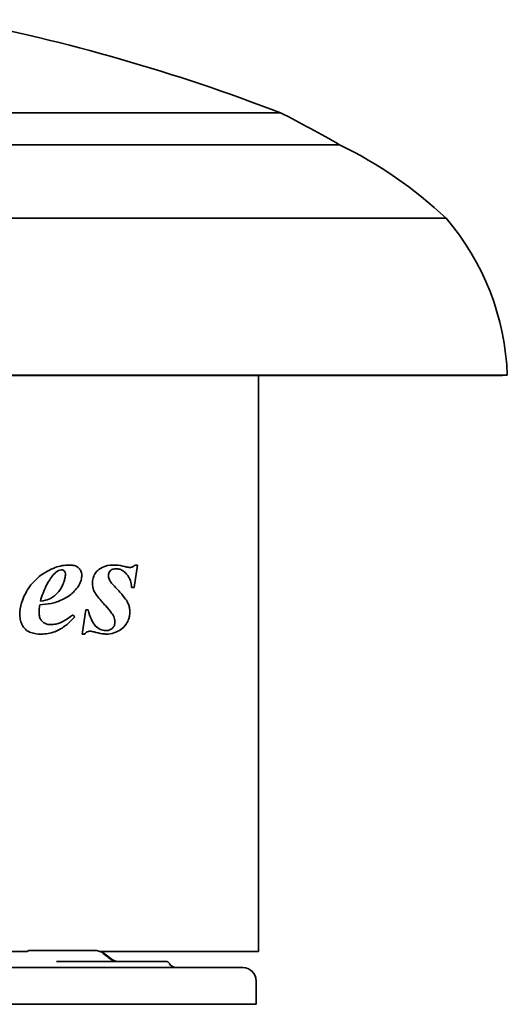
# Model space of a CAD drawing. Header units: millimetres. Extents: x 247 to 1013, y 238 to 653.
# Tile 7 of 7: x 813 to 1013, y 238 to 640. Entities that reach past the tile are written whole.
import ezdxf

# ---------------------------------------------------------------- set-up
doc = ezdxf.new("R2010")
doc.units = ezdxf.units.MM
doc.header["$LTSCALE"] = 3
doc.layers.add('Krawędzie widoczne(ISO)', color=7, linetype='Continuous', lineweight=35, true_color=0x262659)

msp = doc.modelspace()

# ---------------------------------------------------------------- linework, layer by layer
at = {"layer": 'Krawędzie widoczne(ISO)'}
for p, q in [((835.16, 601.83), (340, 601.83)), ((920, 601.83), (835.16, 601.83)), ((852.18, 588.83), (315.95, 588.83)), ((944.05, 588.83), (852.18, 588.83)), ((987.5, 558.83), (272.5, 558.83)), ((1012.5, 494.83), (247.5, 494.83)), ((1010.5, 494.76), (249.5, 494.76)), ((911, 259.83), (911, 494.76)), ((1010.5, 494.76), (1012.5, 494.83)), ((861.53, 417.41), (860.23, 408.3)), ((860.46, 417.41), (861.53, 417.41)), ((860.23, 408.3), (859.15, 408.3)), ((839.02, 389.24), (840.46, 399.08)), ((840.46, 399.08), (841.4, 399.08)), ((835.1, 397.09), (835.98, 396.34)), ((840.1, 389.24), (839.02, 389.24)), ((816.6, 259.83), (630, 259.83)), ((822.92, 260.24), (817.97, 260.24)), ((844.21, 260.24), (822.92, 260.24)), ((911, 259.83), (846.22, 259.83)), ((900, 253.24), (360, 253.24)), ((842.29, 255.74), (828.46, 255.74)), ((872.97, 255.74), (842.29, 255.74)), ((900, 253.24), (904.5, 253.24)), ((910, 247.74), (910, 238.24)), ((900, 238.24), (360, 238.24)), ((900, 238.24), (910, 238.24))]:
    msp.add_line(p, q, dxfattribs=at)
for centre, radius, start, end in [((640.55, -122.55), 776.41, 68.90477, 79.09025), ((700.31, 166.63), 487.51, 60.002, 63.2157), ((868.79, 433.37), 172.72, 46.584, 64.1675), ((908.7, 491.17), 103.87, 2.0221, 40.6516), ((877.3, 256.24), 3, 210.0059, 210.0168), ((877.3, 256.24), 3, 210.0168, 270), ((904.5, 247.74), 5.5, 0, 90)]:
    msp.add_arc(centre, radius, start, end, dxfattribs=at)
for points, knots in [([(833.79, 417.41), (831.84, 417.41), (829.89, 417.06), (825.79, 415.58), (823.79, 414.44), (820.21, 411.78), (818.42, 409.94), (816.14, 406.42), (815.02, 404.44), (813.82, 400.41), (813.56, 398.76), (813.56, 397.06)], [-5.113733, -5.113733, -5.113733, -5.113733, -4.007119, -4.007119, -2.782205, -2.782205, -1.295827, -1.295827, -0.511882, -0.511882, 0, 0, 0, 0]), ([(832.16, 413.69), (832.16, 413.09), (832.09, 412.5), (831.83, 411.28), (831.63, 410.66), (831.11, 409.34), (830.49, 407.94), (828.66, 405.6), (827.84, 404.92), (826.31, 403.79), (825.11, 403.15), (821.93, 402.68)], [-4.040337, -4.040337, -4.040337, -4.040337, -3.443683, -3.443683, -2.769743, -2.769743, -1.940299, -1.940299, -1.30271, -1.30271, 0, 0, 0, 0]), ([(827.35, 413.49), (827.95, 414.16), (828.64, 414.79), (829.73, 415.34), (830.13, 415.45), (830.52, 415.45)], [-0.4885031, -0.4885031, -0.4885031, -0.4885031, -0.1678707, -0.1678707, 0, 0, 0, 0]), ([(830.52, 415.45), (830.68, 415.45), (830.84, 415.44), (831.14, 415.36), (831.27, 415.3), (831.57, 415.12), (831.71, 414.99), (831.91, 414.72), (831.99, 414.57), (832.09, 414.29), (832.11, 414.18), (832.15, 413.94), (832.16, 413.81), (832.16, 413.69)], [-0.2990563, -0.2990563, -0.2990563, -0.2990563, -0.243297, -0.243297, -0.1928569, -0.1928569, -0.1302785, -0.1302785, -0.0732525, -0.0732525, -0.0376522, -0.0376522, 0, 0, 0, 0]), ([(838.82, 413.26), (838.82, 413.58), (838.79, 413.88), (838.67, 414.48), (838.58, 414.75), (838.24, 415.47), (837.95, 415.85), (837.34, 416.45), (836.82, 416.87), (835.21, 417.35), (834.49, 417.41), (833.79, 417.41)], [-1.682621, -1.682621, -1.682621, -1.682621, -1.428254, -1.428254, -1.175385, -1.175385, -0.714022, -0.714022, -0.299784, -0.299784, 0, 0, 0, 0]), ([(851.99, 417.41), (850.85, 417.41), (849.63, 417.3), (847.56, 416.67), (846.62, 416.23), (845.36, 415.2), (844.72, 414.6), (843.87, 413.23), (843.61, 412.65), (843.25, 411.35), (843.17, 410.67), (843.17, 409.96)], [-2.351677, -2.351677, -2.351677, -2.351677, -1.474302, -1.474302, -0.776011, -0.776011, -0.422782, -0.422782, -0.211578, -0.211578, 0, 0, 0, 0]), ([(849.7, 413.2), (849.7, 413.38), (849.72, 413.55), (849.79, 413.9), (849.85, 414.06), (850.06, 414.54), (850.27, 414.8), (850.93, 415.46), (851.41, 415.66), (852.12, 415.87), (852.48, 415.91), (852.84, 415.91)], [-0.50001, -0.50001, -0.50001, -0.50001, -0.4635484, -0.4635484, -0.4260444, -0.4260444, -0.3462811, -0.3462811, -0.1731825, -0.1731825, 0, 0, 0, 0]), ([(856.47, 416.76), (855.31, 417.05), (854.02, 417.3), (852.54, 417.4), (852.27, 417.41), (851.99, 417.41)], [-0.7168691, -0.7168691, -0.7168691, -0.7168691, -0.1314814, -0.1314814, 0, 0, 0, 0]), ([(852.84, 415.91), (853.35, 415.91), (853.86, 415.83), (854.86, 415.49), (855.34, 415.23), (856.23, 414.6), (856.98, 414), (858.04, 412.5), (858.39, 411.81), (858.93, 410.16), (859.09, 409.25), (859.15, 408.3)], [-1.922635, -1.922635, -1.922635, -1.922635, -1.45748, -1.45748, -0.986398, -0.986398, -0.563981, -0.563981, -0.288592, -0.288592, 0, 0, 0, 0]), ([(858.59, 416.43), (858.09, 416.43), (857.5, 416.53), (856.82, 416.68), (856.65, 416.72), (856.47, 416.76)], [-0.3407038, -0.3407038, -0.3407038, -0.3407038, -0.0886942, -0.0886942, 0, 0, 0, 0]), ([(860.46, 417.41), (860.26, 417.15), (860.05, 416.94), (859.57, 416.62), (859.31, 416.53), (858.89, 416.45), (858.74, 416.43), (858.59, 416.43)], [-0.3387857, -0.3387857, -0.3387857, -0.3387857, -0.2115278, -0.2115278, -0.0756708, -0.0756708, 0, 0, 0, 0]), ([(821.93, 402.68), (822.58, 404.87), (823.38, 407.04), (825.21, 410.68), (826.2, 412.22), (827.35, 413.49)], [-1.326296, -1.326296, -1.326296, -1.326296, -0.614827, -0.614827, 0, 0, 0, 0]), ([(837.58, 409.08), (837.64, 409.17), (837.69, 409.27), (838.08, 409.94), (838.36, 410.58), (838.64, 411.6), (838.71, 411.93), (838.78, 412.43), (838.79, 412.6), (838.82, 412.93), (838.82, 413.1), (838.82, 413.26)], [-0.4674663, -0.4674663, -0.4674663, -0.4674663, -0.4303315, -0.4303315, -0.2034688, -0.2034688, -0.1003708, -0.1003708, -0.0500378, -0.0500378, 0, 0, 0, 0]), ([(843.17, 409.96), (843.17, 409.5), (843.21, 409.03), (843.37, 408.13), (843.48, 407.71), (843.73, 407.07), (843.84, 406.85), (843.95, 406.63)], [-0.362828, -0.362828, -0.362828, -0.362828, -0.2221783, -0.2221783, -0.0834301, -0.0834301, 0, 0, 0, 0]), ([(851.8, 409.18), (851.45, 409.55), (851.06, 409.97), (850.5, 410.69), (850.27, 411.03), (850.03, 411.53), (849.87, 411.89), (849.73, 412.66), (849.7, 412.93), (849.7, 413.2)], [-0.9645966, -0.9645966, -0.9645966, -0.9645966, -0.5386003, -0.5386003, -0.2401201, -0.2401201, -0.0817181, -0.0817181, 0, 0, 0, 0]), ([(827.45, 402.02), (829.03, 402.45), (830.57, 403.05), (833.91, 404.89), (835.04, 405.91), (836.45, 407.42), (837.04, 408.2), (837.58, 409.08)], [-1.075465, -1.075465, -1.075465, -1.075465, -0.759256, -0.759256, -0.353298, -0.353298, 0, 0, 0, 0]), ([(843.95, 406.63), (844.69, 405.22), (846.11, 403.52), (847.55, 401.87), (848.03, 401.35), (848.5, 400.85)], [-0.8361659, -0.8361659, -0.8361659, -0.8361659, -0.2666453, -0.2666453, 0, 0, 0, 0]), ([(858.46, 398.23), (858.46, 398.8), (858.41, 399.35), (858.2, 400.45), (858.04, 400.97), (857.45, 402.44), (856.97, 403.28), (854.1, 406.68), (852.91, 407.99), (851.8, 409.18)], [-2.925112, -2.925112, -2.925112, -2.925112, -2.372124, -2.372124, -1.795553, -1.795553, -0.641169, -0.641169, 0, 0, 0, 0]), ([(821.67, 401.14), (823.19, 401.26), (824.83, 401.45), (826.68, 401.83), (827.07, 401.92), (827.45, 402.02)], [-0.7762978, -0.7762978, -0.7762978, -0.7762978, -0.1610853, -0.1610853, 0, 0, 0, 0]), ([(821.4, 397.97), (821.4, 398.69), (821.47, 399.5), (821.58, 400.52), (821.62, 400.83), (821.67, 401.14)], [-0.3100862, -0.3100862, -0.3100862, -0.3100862, -0.094142, -0.094142, 0, 0, 0, 0]), ([(826.11, 393.1), (825.62, 393.1), (825.12, 393.15), (824.21, 393.4), (823.79, 393.58), (822.94, 394.14), (822.57, 394.52), (822.01, 395.29), (821.79, 395.73), (821.48, 396.78), (821.4, 397.37), (821.4, 397.97)], [-0.8122119, -0.8122119, -0.8122119, -0.8122119, -0.6495328, -0.6495328, -0.506093, -0.506093, -0.3404271, -0.3404271, -0.1810243, -0.1810243, 0, 0, 0, 0]), ([(848.63, 390.65), (847.9, 390.65), (847.17, 390.84), (845.79, 391.48), (845.04, 391.95), (843.61, 393.41), (843.15, 394.25), (842.25, 396.31), (841.78, 397.79), (841.4, 399.08)], [-1.329433, -1.329433, -1.329433, -1.329433, -1.025487, -1.025487, -0.736005, -0.736005, -0.422669, -0.422669, 0, 0, 0, 0]), ([(848.5, 400.85), (851.03, 398.08), (851.59, 397.06), (852.04, 396.06), (852.17, 395.68), (852.3, 395.09), (852.33, 394.89), (852.37, 394.5), (852.38, 394.31), (852.38, 394.11)], [-0.4878815, -0.4878815, -0.4878815, -0.4878815, -0.2476851, -0.2476851, -0.1184865, -0.1184865, -0.0586396, -0.0586396, 0, 0, 0, 0]), ([(848.86, 389.24), (849.91, 389.24), (850.94, 389.41), (853.02, 390.08), (854.02, 390.59), (855.59, 391.7), (856.33, 392.39), (857.42, 393.98), (857.78, 394.76), (858.17, 395.92), (858.28, 396.37), (858.43, 397.29), (858.46, 397.76), (858.46, 398.23)], [-1.517724, -1.517724, -1.517724, -1.517724, -1.193111, -1.193111, -0.851687, -0.851687, -0.537939, -0.537939, -0.288715, -0.288715, -0.141856, -0.141856, 0, 0, 0, 0]), ([(813.56, 397.06), (813.56, 396.28), (813.65, 395.52), (814.03, 394.05), (814.31, 393.37), (814.83, 392.47), (815.24, 391.77), (816.48, 390.54), (817.28, 390.12), (819.4, 389.38), (820.91, 389.24), (822.25, 389.24)], [-2.44423, -2.44423, -2.44423, -2.44423, -1.805593, -1.805593, -1.160581, -1.160581, -0.874188, -0.874188, -0.548161, -0.548161, 0, 0, 0, 0]), ([(822.25, 389.24), (824.15, 389.24), (826.02, 389.54), (829.29, 390.75), (830.91, 391.62), (833.92, 394.15), (834.98, 395.21), (835.98, 396.34)], [-2.634923, -2.634923, -2.634923, -2.634923, -1.495018, -1.495018, -0.550894, -0.550894, 0, 0, 0, 0]), ([(835.1, 397.09), (833.93, 396.14), (832.63, 395.2), (830.72, 394.16), (829.61, 393.62), (827.5, 393.17), (826.81, 393.1), (826.11, 393.1)], [-2.117493, -2.117493, -2.117493, -2.117493, -0.893065, -0.893065, -0.28911, -0.28911, 0, 0, 0, 0]), ([(852.38, 394.11), (852.38, 393.88), (852.36, 393.66), (852.28, 393.21), (852.21, 393), (851.96, 392.41), (851.72, 392.08), (851.18, 391.5), (850.7, 391.09), (849.52, 390.71), (849.07, 390.65), (848.63, 390.65)], [-1.196643, -1.196643, -1.196643, -1.196643, -1.045498, -1.045498, -0.89193, -0.89193, -0.573689, -0.573689, -0.208368, -0.208368, 0, 0, 0, 0]), ([(840.1, 389.24), (840.31, 389.55), (840.55, 389.86), (840.94, 390.14), (841.15, 390.28), (841.76, 390.38), (841.96, 390.39), (842.16, 390.39)], [-0.6700034, -0.6700034, -0.6700034, -0.6700034, -0.2739186, -0.2739186, -0.0882602, -0.0882602, 0, 0, 0, 0]), ([(842.16, 390.39), (842.67, 390.39), (843.34, 390.26), (844.18, 390.06), (844.41, 390), (844.64, 389.93)], [-0.3881746, -0.3881746, -0.3881746, -0.3881746, -0.1067951, -0.1067951, 0, 0, 0, 0]), ([(844.64, 389.93), (845.76, 389.62), (846.96, 389.37), (848.33, 389.26), (848.6, 389.24), (848.86, 389.24)], [-0.6435315, -0.6435315, -0.6435315, -0.6435315, -0.1219774, -0.1219774, 0, 0, 0, 0]), ([(817.97, 260.24), (817.74, 260.24), (817.51, 260.21), (817.05, 260.07), (816.82, 259.97), (816.6, 259.83)], [-0.1916363, -0.1916363, -0.1916363, -0.1916363, -0.0982572, -0.0982572, 0, 0, 0, 0]), ([(844.21, 260.24), (844.75, 260.24), (845.31, 260.15), (846.36, 259.8), (846.87, 259.54), (847.43, 259.15), (847.52, 259.08), (847.61, 259.01)], [0, 0, 0, 0, 0.1672613, 0.1672613, 0.339588, 0.339588, 0.3747462, 0.3747462, 0.3747462, 0.3747462]), ([(846.71, 259.83), (847.07, 259.68), (847.41, 259.49), (847.83, 259.19), (847.92, 259.12), (848.02, 259.04)], [0.2074623, 0.2074623, 0.2074623, 0.2074623, 0.3295601, 0.3295601, 0.3671312, 0.3671312, 0.3671312, 0.3671312]), ([(850.47, 256.76), (851, 256.36), (851.63, 256.06), (852.54, 255.79), (852.88, 255.74), (853.11, 255.74)], [0, 0, 0, 0, 0.2477341, 0.2477341, 0.4171903, 0.4171903, 0.4171903, 0.4171903]), ([(850.9, 256.73), (851.34, 256.37), (851.88, 256.09), (852.75, 255.8), (853.11, 255.74), (853.37, 255.74)], [0, 0, 0, 0, 0.2201435, 0.2201435, 0.3963213, 0.3963213, 0.3963213, 0.3963213]), ([(872.97, 255.74), (873.08, 255.74), (873.19, 255.73), (873.41, 255.69), (873.51, 255.67), (873.82, 255.57), (874.01, 255.46), (874.39, 255.17), (874.57, 254.97), (874.71, 254.74)], [0, 0, 0, 0, 0.0331158, 0.0331158, 0.0653784, 0.0653784, 0.1286892, 0.1286892, 0.2084935, 0.2084935, 0.2084935, 0.2084935])]:
    msp.add_open_spline(points, degree=3, knots=knots, dxfattribs=at)
for points in [[(847.61, 259.01), (847.61, 259.01), (847.62, 259.01), (847.62, 259)], [(847.62, 259), (848.3, 258.46), (848.97, 257.92), (849.65, 257.38)], [(848.02, 259.04), (848.02, 259.04), (848.02, 259.04), (848.02, 259.04)], [(848.04, 259.02), (848.97, 258.28), (849.89, 257.53), (850.82, 256.79)], [(849.65, 257.38), (849.91, 257.18), (850.17, 256.98), (850.45, 256.77)], [(850.82, 256.79), (850.84, 256.77), (850.87, 256.74), (850.9, 256.72)], [(872.97, 255.74), (872.97, 255.74), (872.97, 255.74), (872.97, 255.74)]]:
    msp.add_open_spline(points, degree=3, dxfattribs=at)

doc.saveas('drawing.dxf')
